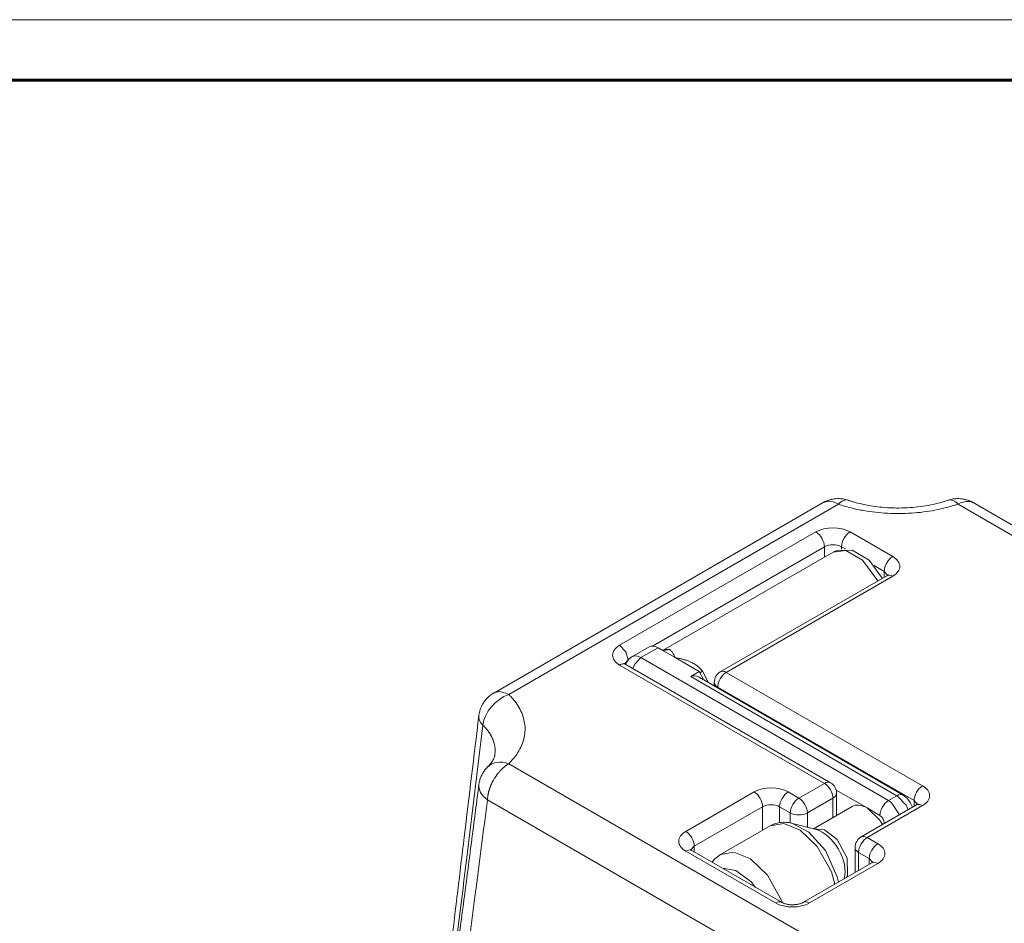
# Model space of a CAD drawing. Header units: millimetres. Extents: x 0 to 594, y 0 to 420.
# Tile 20 of 21: x 429 to 511, y 345 to 420. Entities that reach past the tile are written whole.
import ezdxf

# ---------------------------------------------------------------- set-up
doc = ezdxf.new("R2010")
doc.units = ezdxf.units.MM
doc.linetypes.add('K5LT_BASIC', pattern=[0])
doc.linetypes.add('K5LT_THIN', pattern=[0])
doc.layers.add('Системный слой (1)', color=251, linetype='Continuous', true_color=0x6c6c6c)

# ---------------------------------------------------------------- blocks, each defined once
blk = doc.blocks.new('U47')
at = {"layer": 'Системный слой (1)', "color": 7, "linetype": 'K5LT_THIN', "lineweight": 18, "true_color": 0xffffff}
for p, q in [((468.774, 364.259), (468.735, 364.238)), ((468.735, 364.238), (468.735, 364.238)), ((469.149, 364.354), (468.774, 364.259)), ((469.58, 364.294), (469.149, 364.354)), ((469.985, 364.114), (469.58, 364.294))]:
    blk.add_line(p, q, dxfattribs=at)
blk = doc.blocks.new('U50')
at = {"layer": 'Системный слой (1)', "color": 7, "linetype": 'K5LT_THIN', "lineweight": 18, "true_color": 0xffffff}
for p, q in [((507.209, 379.881), (507.402, 379.98)), ((507.402, 379.98), (507.851, 380.112)), ((507.851, 380.112), (508.255, 380.089)), ((508.255, 380.089), (508.459, 380.005)), ((508.459, 380.005), (508.459, 380.005))]:
    blk.add_line(p, q, dxfattribs=at)
blk = doc.blocks.new('U84')
at = {"layer": 'Системный слой (1)', "color": 7, "linetype": 'K5LT_THIN', "lineweight": 18, "true_color": 0xffffff}
for p, q in [((496.044, 380.005), (496.081, 380.025)), ((496.044, 380.005), (496.044, 380.005)), ((496.081, 380.025), (496.455, 380.121)), ((496.455, 380.121), (496.886, 380.061)), ((496.886, 380.061), (497.294, 379.881))]:
    blk.add_line(p, q, dxfattribs=at)
blk = doc.blocks.new('U89')
at = {"layer": 'Системный слой (1)', "color": 7, "linetype": 'K5LT_THIN', "lineweight": 18, "true_color": 0xffffff}
for p, q in [((480.187, 367.246), (479.964, 367.078)), ((479.786, 366.863), (479.663, 366.613)), ((479.964, 367.078), (479.786, 366.863))]:
    blk.add_line(p, q, dxfattribs=at)
blk = doc.blocks.new('U90')
at = {"layer": 'Системный слой (1)', "color": 7, "linetype": 'K5LT_THIN', "lineweight": 18, "true_color": 0xffffff}
for p, q in [((484.895, 366.52), (483.766, 367.172)), ((485.766, 366.017), (484.895, 366.52))]:
    blk.add_line(p, q, dxfattribs=at)
blk = doc.blocks.new('U91')
at = {"layer": 'Системный слой (1)', "color": 7, "linetype": 'K5LT_THIN', "lineweight": 18, "true_color": 0xffffff}
for p, q in [((485.892, 365.784), (485.766, 366.017)), ((486.019, 365.552), (485.892, 365.784)), ((486.146, 365.319), (486.019, 365.552))]:
    blk.add_line(p, q, dxfattribs=at)
blk = doc.blocks.new('U92')
at = {"layer": 'Системный слой (1)', "color": 7, "linetype": 'K5LT_THIN', "lineweight": 18, "true_color": 0xffffff}
for p, q in [((482.637, 367.824), (482.352, 367.988)), ((483.766, 367.172), (482.637, 367.824))]:
    blk.add_line(p, q, dxfattribs=at)
blk = doc.blocks.new('U93')
at = {"layer": 'Системный слой (1)', "color": 7, "linetype": 'K5LT_THIN', "lineweight": 18, "true_color": 0xffffff}
for p, q in [((499.676, 354.72), (500.711, 353.735)), ((500.711, 353.735), (500.956, 353.348))]:
    blk.add_line(p, q, dxfattribs=at)
blk = doc.blocks.new('U94')
at = {"layer": 'Системный слой (1)', "color": 7, "linetype": 'K5LT_THIN', "lineweight": 18, "true_color": 0xffffff}
for p, q in [((497.153, 376.053), (496.865, 375.918)), ((498.442, 376.082), (497.153, 376.053)), ((499.845, 375.243), (498.442, 376.082)), ((500.924, 373.742), (499.845, 375.243))]:
    blk.add_line(p, q, dxfattribs=at)
blk = doc.blocks.new('U95')
at = {"layer": 'Системный слой (1)', "color": 7, "linetype": 'K5LT_THIN', "lineweight": 18, "true_color": 0xffffff}
for p, q in [((502.651, 355.79), (502.99, 355.525)), ((502.99, 355.525), (503.256, 355.178)), ((503.256, 355.178), (503.433, 354.778))]:
    blk.add_line(p, q, dxfattribs=at)
blk = doc.blocks.new('U96')
at = {"layer": 'Системный слой (1)', "color": 7, "linetype": 'K5LT_THIN', "lineweight": 18, "true_color": 0xffffff}
for p, q in [((487.265, 350.683), (487.526, 350.86)), ((486.831, 350.227), (487.032, 350.471)), ((487.032, 350.471), (487.265, 350.683))]:
    blk.add_line(p, q, dxfattribs=at)
blk = doc.blocks.new('U120')
at = {"layer": 'Системный слой (1)', "color": 7, "linetype": 'K5LT_THIN', "lineweight": 18, "true_color": 0xffffff}
for p, q in [((479.17, 368.192), (479.67, 367.664)), ((479.67, 367.664), (479.876, 366.985))]:
    blk.add_line(p, q, dxfattribs=at)
blk = doc.blocks.new('U122')
at = {"layer": 'Системный слой (1)', "color": 7, "linetype": 'K5LT_THIN', "lineweight": 18, "true_color": 0xffffff}
for p, q in [((487.526, 350.86), (488.644, 351.051)), ((488.644, 351.051), (490, 350.499)), ((490, 350.499), (491.428, 349.15)), ((491.428, 349.15), (492.592, 347.05)), ((492.592, 347.05), (492.654, 346.869))]:
    blk.add_line(p, q, dxfattribs=at)
blk = doc.blocks.new('U123')
at = {"layer": 'Системный слой (1)', "color": 7, "linetype": 'K5LT_THIN', "lineweight": 18, "true_color": 0xffffff}
for p, q in [((493.496, 353.444), (494.858, 352.725)), ((494.858, 352.725), (496.23, 351.2)), ((496.23, 351.2), (497.198, 349.03)), ((497.198, 349.03), (497.292, 348.579))]:
    blk.add_line(p, q, dxfattribs=at)
blk = doc.blocks.new('U124')
at = {"layer": 'Системный слой (1)', "color": 7, "linetype": 'K5LT_THIN', "lineweight": 18, "true_color": 0xffffff}
for p, q in [((491.647, 353.24), (492.765, 353.43)), ((492.765, 353.43), (494.122, 352.878)), ((494.122, 352.878), (495.549, 351.53)), ((495.549, 351.53), (496.713, 349.429)), ((496.713, 349.429), (496.993, 348.406))]:
    blk.add_line(p, q, dxfattribs=at)
blk = doc.blocks.new('U125')
at = {"layer": 'Системный слой (1)', "color": 7, "linetype": 'K5LT_THIN', "lineweight": 18, "true_color": 0xffffff}
for p, q in [((502.151, 355.741), (502.901, 354.949)), ((502.901, 354.949), (503.078, 354.573))]:
    blk.add_line(p, q, dxfattribs=at)
blk = doc.blocks.new('U126')
at = {"layer": 'Системный слой (1)', "color": 7, "linetype": 'K5LT_THIN', "lineweight": 18, "true_color": 0xffffff}
for p, q in [((501.736, 355.116), (501.443, 355.332)), ((502.371, 354.165), (501.736, 355.116))]:
    blk.add_line(p, q, dxfattribs=at)
blk = doc.blocks.new('U127')
at = {"layer": 'Системный слой (1)', "color": 7, "linetype": 'K5LT_THIN', "lineweight": 18, "true_color": 0xffffff}
for p, q in [((495.237, 352.99), (496.144, 352.918)), ((496.144, 352.918), (497.185, 352.098)), ((497.185, 352.098), (498.01, 350.558)), ((498.01, 350.558), (498.04, 349.152)), ((498.04, 349.152), (497.957, 348.963))]:
    blk.add_line(p, q, dxfattribs=at)
blk = doc.blocks.new('U128')
at = {"layer": 'Системный слой (1)', "color": 7, "linetype": 'K5LT_THIN', "lineweight": 18, "true_color": 0xffffff}
for p, q in [((480.937, 367.172), (480.437, 366.644)), ((480.437, 366.644), (480.275, 366.259))]:
    blk.add_line(p, q, dxfattribs=at)
blk = doc.blocks.new('U129')
at = {"layer": 'Системный слой (1)', "color": 7, "linetype": 'K5LT_THIN', "lineweight": 18, "true_color": 0xffffff}
for p, q in [((482.941, 367.846), (482.787, 367.787)), ((483.104, 367.875), (482.941, 367.846)), ((483.265, 367.855), (483.104, 367.875))]:
    blk.add_line(p, q, dxfattribs=at)
blk = doc.blocks.new('U130')
at = {"layer": 'Системный слой (1)', "color": 7, "linetype": 'K5LT_THIN', "lineweight": 18, "true_color": 0xffffff}
for p, q in [((487.698, 349.726), (488.808, 349.548)), ((488.808, 349.548), (490.056, 348.606)), ((490.056, 348.606), (490.44, 348.143))]:
    blk.add_line(p, q, dxfattribs=at)
blk = doc.blocks.new('U131')
at = {"layer": 'Системный слой (1)', "color": 7, "linetype": 'K5LT_THIN', "lineweight": 18, "true_color": 0xffffff}
for p, q in [((497.902, 376.035), (496.865, 375.918)), ((499.297, 375.24), (497.902, 376.035)), ((500.56, 373.532), (499.297, 375.24))]:
    blk.add_line(p, q, dxfattribs=at)
blk = doc.blocks.new('U204')
at = {"color": 7, "linetype": 'K5LT_THIN', "lineweight": 18, "true_color": 0xffffff}
blk.add_line((0, 420), (594, 420), dxfattribs=at)
at = {"color": 143, "linetype": 'K5LT_BASIC', "lineweight": 60, "true_color": 0x33acca}
blk.add_line((20, 415), (589, 415), dxfattribs=at)

msp = doc.modelspace()

# ---------------------------------------------------------------- linework, layer by layer
at = {"layer": 'Системный слой (1)', "color": 7, "linetype": 'K5LT_THIN', "lineweight": 18, "true_color": 0xffffff}
for p, q in [((496.0439, 380.0049), (468.7351, 364.2381)), ((497.2938, 379.881), (469.9852, 364.1144)), ((534.518, 364.1144), (507.2094, 379.881)), ((535.7681, 364.2381), (508.4593, 380.0049)), ((495.433, 377.5819), (479.1695, 368.1922)), ((501.797, 375.5407), (498.2614, 377.5819)), ((496.1401, 376.3572), (481.8944, 368.1324)), ((496.1401, 375.4996), (496.1401, 376.3572)), ((497.5543, 376.1514), (497.5543, 376.3572)), ((497.8812, 376.1685), (497.5543, 376.3572)), ((496.865, 375.9181), (482.7811, 367.7868)), ((501.0899, 374.3159), (500.2578, 374.7963)), ((487.5084, 365.9964), (501.297, 373.9572)), ((488.0084, 365.9468), (501.797, 373.9077)), ((501.0899, 374.3159), (501.3687, 374.0042)), ((501.0899, 373.8376), (501.0899, 374.3159)), ((481.6015, 368.0624), (480.1873, 367.2459)), ((482.3515, 367.9881), (480.9373, 367.1716)), ((501.4434, 355.3324), (480.9373, 367.1716)), ((479.1695, 366.5592), (496.1401, 356.7613)), ((479.5978, 366.6557), (479.8482, 366.9504)), ((479.6695, 366.6087), (496.6401, 356.8108)), ((484.895, 366.5196), (484.8949, 366.5196)), ((485.0586, 365.6086), (485.7657, 366.0169)), ((502.1505, 355.7406), (485.0586, 365.6086)), ((502.6505, 355.7902), (485.7478, 365.549)), ((486.0284, 366.0467), (485.805, 365.9258)), ((486.5448, 365.0888), (486.0284, 366.0467)), ((504.2718, 356.5571), (488.0084, 365.9468)), ((487.0084, 364.8212), (487.0084, 365.1303)), ((487.3013, 364.652), (487.3013, 364.7221)), ((503.5647, 355.3324), (487.3013, 364.7221)), ((468.8251, 359.0972), (468.8251, 359.0971)), ((469.9852, 358.3896), (497.2938, 342.623)), ((496.1401, 356.7613), (494.0188, 355.5365)), ((490.3065, 356.0468), (484.6496, 352.7808)), ((494.0188, 355.5365), (493.1349, 356.0468)), ((499.6756, 354.72), (497.106, 356.2036)), ((497.1401, 354.1016), (497.1401, 355.9448)), ((502.1505, 355.7406), (501.4434, 355.3324)), ((468.2185, 355.3996), (495.5271, 339.633)), ((496.8472, 355.5365), (494.7259, 354.3118)), ((496.8472, 353.9325), (496.8472, 355.5365)), ((499.1756, 352.32), (503.7718, 354.9737)), ((499.6756, 352.2705), (504.2718, 354.9241)), ((503.5647, 354.8541), (503.5647, 355.3324)), ((503.5647, 355.3324), (503.8436, 355.0206)), ((491.0136, 354.8221), (485.3567, 351.5561)), ((491.0136, 352.8739), (491.0136, 354.8221)), ((492.4278, 353.5109), (492.4278, 354.8221)), ((493.3117, 354.3118), (492.4278, 354.8221)), ((493.3117, 353.4861), (493.3117, 354.3118)), ((494.7259, 353.1231), (494.7259, 354.3118)), ((495.2213, 352.9938), (498.4256, 354.8438)), ((500.7363, 354.1076), (499.6756, 354.72)), ((495.4566, 352.9324), (493.496, 353.4441)), ((501.0899, 353.4252), (501.0899, 353.4953)), ((501.1531, 353.4617), (501.0899, 353.4953)), ((487.5261, 350.8604), (491.6474, 353.2398)), ((495.4566, 352.9324), (495.4565, 352.9324)), ((500.5595, 351.7602), (499.6756, 352.2705)), ((484.6496, 351.1478), (492.0742, 346.8612)), ((485.0779, 351.2443), (485.3567, 351.5561)), ((485.1496, 351.1974), (492.5742, 346.9108)), ((485.3567, 351.0778), (485.3567, 351.5561)), ((498.6756, 349.3778), (498.6756, 351.454)), ((499.8524, 350.5355), (498.9685, 351.0458)), ((498.9685, 349.5469), (498.9685, 351.0458)), ((494.4027, 346.9108), (500.0595, 350.1767)), ((494.9027, 346.8612), (500.5595, 350.1272)), ((499.8524, 350.0572), (499.8524, 350.5355)), ((499.8524, 350.5355), (500.1312, 350.2237)), ((497.7857, 348.8981), (497.7746, 348.8575)), ((497.7857, 348.8981), (497.7857, 348.8981))]:
    msp.add_line(p, q, dxfattribs=at)
for centre, start, end in [((488.0084, 365.1303), 120, 180), ((496.1401, 355.9448), 0, 60), ((499.6756, 351.454), 120, 180)]:
    msp.add_arc(centre, 1, start, end, dxfattribs=at)
for centre, major_axis, ratio, start_param, end_param in [((497.2938, 377.8397), (0.8028, 2.3676), 0.4135115, 6.2813404, 6.9700335), ((507.2094, 377.8397), (-0.8028, 2.3676), 0.4135115, 5.5963371, 6.2850303), ((496.8472, 376.7654), (-2, 0), 0.5773503, 3.9269908, 5.4977871), ((495.433, 376.7654), (-0.5, 0.866), 0.5773503, 3.9269908, 5.4977871), ((498.2614, 376.7654), (0.5, 0.866), 0.5773503, 0.7853982, 2.3561945), ((496.8472, 375.9489), (-1, 0), 0.5773503, 3.9269908, 5.4977871), ((501.797, 374.7242), (0.5, 0.866), 0.5773503, 0.7853982, 2.3561945), ((500.3827, 374.7242), (2, 0), 0.5773503, 5.4977871, 7.0685835), ((501.797, 373.0912), (-0.5, 0.866), 0.5773503, 5.4977871, 6.2831853), ((480.5838, 367.3757), (-2, 0), 0.5773503, 5.4977871, 7.0685835), ((482.3515, 366.7633), (-0.75, 1.299), 0.5773503, 5.4977871, 6.2831853), ((480.9373, 365.9468), (-0.75, 1.299), 0.5773503, 5.4977871, 6.2831853), ((482.9506, 368.7676), (-0.258, -0.9661), 0.9003558, 0.0024369, 0.6420692), ((479.1695, 365.7427), (0.5, 0.866), 0.5773503, 0, 0.7853982), ((485.7044, 364.4193), (-0.628, 1.1991), 0.6028848, 5.5225976, 6.3079957), ((488.0084, 365.1303), (0.5, 0.866), 0.5773503, 0.7853982, 2.3561945), ((488.0084, 365.1303), (-0.5, 0.866), 0.5773503, 5.4977871, 6.2831853), ((488.0084, 365.1303), (-1, 0), 0.5773503, 0, 0.7853982), ((469.9852, 362.0731), (-1.7525, -1.7829), 0.7040418, 4.0908579, 5.547538), ((469.9852, 362.0731), (-2.4821, 0.299), 0.530895, 6.2810329, 6.8804211), ((469.9852, 356.3483), (-1.7525, 1.7829), 0.7040418, 5.33392, 6.2741942), ((469.9852, 356.3483), (2.4792, -0.3217), 0.6162728, 3.1482892, 4.0022195), ((496.1401, 355.9448), (0.5, 0.866), 0.5773503, 0, 0.7853982), ((496.1401, 355.9448), (-0.5, 0.866), 0.5773503, 3.9269908, 5.4977871), ((504.2718, 355.7406), (0.5, 0.866), 0.5773503, 0.7853982, 2.3561945), ((502.8576, 355.7406), (2, 0), 0.5773503, 5.4977871, 7.0685835), ((491.7207, 355.2303), (-2, 0), 0.5773503, 3.9269908, 5.4977871), ((490.3065, 355.2303), (-0.5, 0.866), 0.5773503, 3.9269908, 5.4977871), ((493.1349, 355.2303), (0.5, 0.866), 0.5773503, 0.7853982, 2.3561945), ((496.1401, 355.9448), (1, 0), 0.5773503, 5.4977871, 6.2831853), ((502.1505, 354.9241), (0.5, 0.866), 0.5773503, 0, 0.7853982), ((491.7207, 354.4138), (-1, 0), 0.5773503, 3.9269908, 5.4977871), ((494.0188, 354.72), (0.5, 0.866), 0.5773503, 0.7853982, 2.3561945), ((494.0188, 354.72), (0.5, -0.866), 0.5773503, 0.7853982, 2.3561945), ((499.6756, 352.6788), (1.25, -2.1651), 0.5773503, 2.3561945, 3.1415927), ((501.4434, 354.5159), (-0.5, -0.866), 0.5773503, 3.9269908, 5.4977871), ((504.2718, 354.1076), (-0.5, 0.866), 0.5773503, 5.4977871, 6.2831853), ((494.0188, 354.72), (1, 0), 0.5773503, 3.9269908, 5.4977871), ((500.7363, 353.6994), (0.25, -0.433), 0.5773503, 0.7853982, 2.3561945), ((486.0638, 351.9643), (-2, 0), 0.5773503, 5.4977871, 7.0685835), ((484.6496, 351.9643), (-0.5, 0.866), 0.5773503, 3.9269908, 5.4977871), ((495.9575, 350.5321), (1.3404, -2.3217), 0.5773503, 0.5179747, 2.623618), ((499.6756, 351.454), (-0.5, -0.866), 0.5773503, 3.9269908, 5.4977871), ((499.6756, 351.454), (-0.5, 0.866), 0.5773503, 5.4977871, 6.2831853), ((500.5595, 350.9437), (0.5, 0.866), 0.5773503, 0.7853982, 2.3561945), ((499.1453, 350.9437), (2, 0), 0.5773503, 5.4977871, 7.0685835), ((484.6496, 350.3313), (0.5, 0.866), 0.5773503, 0, 0.7853982), ((499.6756, 351.454), (-1, 0), 0.5773503, 0, 0.7853982), ((500.5595, 349.3107), (-0.5, 0.866), 0.5773503, 5.4977871, 6.2831853), ((492.0742, 346.0447), (0.5, 0.866), 0.5773503, 0, 0.7853982), ((493.4885, 347.6777), (2, 0), 0.5773503, 3.9269908, 5.4977871), ((494.9027, 346.0447), (-0.5, 0.866), 0.5773503, 5.4977871, 6.2831853)]:
    msp.add_ellipse(centre, major_axis=major_axis, ratio=ratio, start_param=start_param, end_param=end_param, dxfattribs=at)
for points, knots in [([(496.0439, 380.0049), (496.0618, 380.0152), (496.0799, 380.0253), (496.1162, 380.0451), (496.1345, 380.0548), (496.1713, 380.0737), (496.1899, 380.0829), (496.2425, 380.1083), (496.2768, 380.1238), (496.3763, 380.1664), (496.4418, 380.1912), (496.605, 380.2451), (496.7019, 380.2708), (496.8951, 380.3096), (496.9927, 380.3234), (497.178, 380.3387), (497.2674, 380.3413), (497.4411, 380.3368), (497.5231, 380.3305), (497.6586, 380.3136), (497.7138, 380.3049), (497.837, 380.281), (497.9016, 380.2657), (498.0099, 380.2354), (498.0544, 380.2217), (498.0966, 380.2073)], [0.303674, 0.303674, 0.303674, 0.303674, 0.7624541, 0.7624541, 1.2212342, 1.2212342, 1.6800143, 1.6800143, 2.5151634, 2.5151634, 4.075637, 4.075637, 6.3093354, 6.3093354, 8.4455979, 8.4455979, 10.449939, 10.449939, 12.2591777, 12.2591777, 13.5007704, 13.5007704, 14.9917568, 14.9917568, 16, 16, 16, 16]), ([(498.0966, 380.2073), (498.0972, 380.2071), (498.0978, 380.2069), (498.0991, 380.2065), (498.0999, 380.2062), (498.1021, 380.2055), (498.1036, 380.205), (498.1079, 380.2035), (498.1108, 380.2025), (498.1194, 380.1996), (498.1251, 380.1977), (498.1421, 380.192), (498.1535, 380.1882), (498.1874, 380.177), (498.21, 380.1696), (498.2776, 380.1477), (498.3228, 380.1334), (498.4584, 380.0915), (498.5497, 380.0645), (498.8249, 379.9871), (499.0122, 379.9395), (499.4445, 379.8406), (499.6919, 379.7917), (500.2007, 379.7068), (500.4625, 379.6709), (501.0034, 379.6128), (501.2828, 379.5911), (501.8129, 379.5658), (502.0631, 379.5604), (502.6248, 379.5628), (502.9361, 379.5742), (503.5218, 379.6147), (503.7966, 379.6419), (504.3735, 379.7164), (504.6746, 379.7658), (505.2244, 379.8759), (505.4749, 379.9343), (505.955, 380.0626), (506.1848, 380.1321), (506.4066, 380.2073)], [0, 0, 0, 0, 0.0047619, 0.0047619, 0.0110711, 0.0110711, 0.0231738, 0.0231738, 0.0468634, 0.0468634, 0.0937268, 0.0937268, 0.1869379, 0.1869379, 0.371296, 0.371296, 0.7358839, 0.7358839, 1.4568036, 1.4568036, 2.8821303, 2.8821303, 4.6823584, 4.6823584, 6.5214596, 6.5214596, 8.4395178, 8.4395178, 10.1403337, 10.1403337, 12.2580538, 12.2580538, 14.1575963, 14.1575963, 16.3026058, 16.3026058, 18.1743927, 18.1743927, 20, 20, 20, 20]), ([(508.4592, 380.0049), (508.4413, 380.0153), (508.4233, 380.0254), (508.387, 380.0451), (508.3688, 380.0548), (508.3321, 380.0736), (508.3136, 380.0828), (508.2611, 380.1081), (508.2269, 380.1236), (508.1277, 380.166), (508.0624, 380.1908), (507.8994, 380.2448), (507.8025, 380.2705), (507.6093, 380.3094), (507.5117, 380.3233), (507.3263, 380.3386), (507.2369, 380.3413), (507.0631, 380.3368), (506.9811, 380.3306), (506.8452, 380.3137), (506.7897, 380.3049), (506.6662, 380.281), (506.6016, 380.2657), (506.4933, 380.2354), (506.4489, 380.2217), (506.4066, 380.2073)], [0.3048693, 0.3048693, 0.3048693, 0.3048693, 0.7624541, 0.7624541, 1.2200388, 1.2200388, 1.6776236, 1.6776236, 2.5103822, 2.5103822, 4.0660746, 4.0660746, 6.3004166, 6.3004166, 8.4373664, 8.4373664, 10.442143, 10.442143, 12.2523994, 12.2523994, 13.5007704, 13.5007704, 14.9917568, 14.9917568, 16, 16, 16, 16]), ([(497.2938, 379.881), (497.6407, 379.7634), (498.3282, 379.562), (499.36, 379.3436), (500.3624, 379.1988), (501.3517, 379.1165), (502.357, 379.093), (503.3578, 379.1288), (504.3423, 379.223), (505.3101, 379.3751), (506.2726, 379.5894), (506.8973, 379.7751), (507.2094, 379.881)], [0, 0, 0, 0, 1.508659, 2.8863732, 4.1153752, 5.3797473, 6.6302457, 7.8846889, 9.1360634, 10.3684693, 11.6423722, 13, 13, 13, 13]), ([(501.418, 374.0488), (501.4177, 374.0483), (501.4173, 374.0477), (501.4128, 374.0426), (501.4086, 374.0382), (501.3971, 374.0273), (501.3894, 374.0205), (501.37, 374.005), (501.3583, 373.9963), (501.3383, 373.9827), (501.3316, 373.9783), (501.3161, 373.9685), (501.3071, 373.9631), (501.2974, 373.9575), (501.2972, 373.9573), (501.297, 373.9572)], [0, 0, 0, 0, 1.4, 1.4, 2.7840421, 2.7840421, 4.1840421, 4.1840421, 5.5840421, 5.5840421, 6.2277727, 6.2277727, 6.9828869, 6.9828869, 7, 7, 7, 7]), ([(482.6365, 367.8235), (482.6376, 367.8229), (482.64, 367.8216), (482.6449, 367.819), (482.6479, 367.8176), (482.6521, 367.8157), (482.6531, 367.8153), (482.6548, 367.8145), (482.6557, 367.8141), (482.6572, 367.8135), (482.6579, 367.8132), (482.6593, 367.8126), (482.6599, 367.8124), (482.6611, 367.8119), (482.6617, 367.8116), (482.6629, 367.8112), (482.6634, 367.811), (482.6649, 367.8104), (482.6659, 367.81), (482.669, 367.8089), (482.6711, 367.8081), (482.6793, 367.8053), (482.6853, 367.8035), (482.6926, 367.8015)], [0, 0, 0, 0, 2.8, 2.8, 5.6, 5.6, 6.3322994, 6.3322994, 6.9594233, 6.9594233, 7.473305, 7.473305, 7.8943931, 7.8943931, 8.3154811, 8.3154811, 8.6431913, 8.6431913, 9.2986117, 9.2986117, 10.5627121, 10.5627121, 14, 14, 14, 14]), ([(482.7991, 367.7866), (482.795, 367.7865), (482.7919, 367.7865), (482.7856, 367.7866), (482.7834, 367.7867), (482.778, 367.787), (482.7747, 367.7872), (482.7652, 367.7879), (482.7579, 367.7887), (482.742, 367.7909), (482.7332, 367.7923), (482.7141, 367.7962), (482.7033, 367.7987), (482.6926, 367.8015)], [0, 0, 0, 0, 0.6, 0.6, 0.8569853, 0.8569853, 1.2, 1.2, 1.8, 1.8, 2.4, 2.4, 3, 3, 3, 3]), ([(483.7657, 367.1716), (483.7321, 367.2358), (483.6888, 367.3524), (483.6122, 367.4937), (483.546, 367.6025), (483.4837, 367.6862), (483.4218, 367.7534), (483.3625, 367.8028), (483.3097, 367.8352), (483.2781, 367.8496), (483.2649, 367.8548)], [0, 0, 0, 0, 2.1107963, 3.9328279, 5.4611129, 6.853494, 8.1099713, 9.3779497, 10.3412926, 11, 11, 11, 11]), ([(486.0284, 366.0467), (485.9953, 366.0967), (485.9277, 366.1858), (485.8193, 366.3027), (485.7099, 366.4032), (485.592, 366.4976), (485.4617, 366.5888), (485.3129, 366.6797), (485.1456, 366.7686), (484.9569, 366.855), (484.7452, 366.9376), (484.5096, 367.0145), (484.2594, 367.0805), (484.0097, 367.1348), (483.8437, 367.1579), (483.7657, 367.1716)], [0, 0, 0, 0, 1.022417, 1.9386425, 2.8320016, 3.7010912, 4.6913251, 5.7524013, 6.9231517, 8.2063085, 9.6165086, 11.1687285, 12.8489104, 14.4768027, 16, 16, 16, 16]), ([(479.6695, 366.6087), (479.6687, 366.6092), (479.6678, 366.6097), (479.6655, 366.6111), (479.6641, 366.6119), (479.6626, 366.6128), (479.6625, 366.6128), (479.6598, 366.6145), (479.6571, 366.6161), (479.6496, 366.6206), (479.6449, 366.6235), (479.6323, 366.6315), (479.6248, 366.6365), (479.6124, 366.645), (479.6073, 366.6487), (479.5935, 366.6588), (479.5856, 366.6651), (479.5724, 366.6761), (479.5671, 366.681), (479.5571, 366.6905), (479.5531, 366.6949), (479.549, 366.6996), (479.5487, 366.6999), (479.5485, 366.7003)], [0, 0, 0, 0, 0.0774173, 0.0774173, 0.2101166, 0.2101166, 0.2128975, 0.2128975, 0.4645036, 0.4645036, 0.9290071, 0.9290071, 1.76124, 1.76124, 2.407564, 2.407564, 3.6370866, 3.6370866, 4.8470192, 4.8470192, 6.4470192, 6.4470192, 8, 8, 8, 8]), ([(468.735, 364.2381), (468.7115, 364.2245), (468.6883, 364.2106), (468.6081, 364.1607), (468.5518, 364.1225), (468.4088, 364.0166), (468.3246, 363.9453), (468.1677, 363.793), (468.096, 363.7139), (467.9665, 363.5514), (467.9066, 363.4659), (467.8032, 363.2971), (467.7588, 363.2143), (467.6814, 363.0478), (467.6486, 362.9663), (467.603, 362.8333), (467.5869, 362.7812), (467.5533, 362.6572), (467.5375, 362.5871), (467.5172, 362.474), (467.5108, 362.4321), (467.5046, 362.384), (467.5039, 362.3781), (467.5032, 362.3721)], [0.2237354, 0.2237354, 0.2237354, 0.2237354, 0.6712063, 0.6712063, 1.7898835, 1.7898835, 3.6219089, 3.6219089, 5.3804593, 5.3804593, 7.0775015, 7.0775015, 8.6559385, 8.6559385, 10.0950178, 10.0950178, 10.998075, 10.998075, 12.1984509, 12.1984509, 12.900622, 12.900622, 13, 13, 13, 13]), ([(469.9852, 358.3896), (470.1889, 358.5898), (470.5377, 358.9868), (470.9161, 359.5825), (471.1668, 360.1613), (471.3094, 360.7324), (471.3501, 361.3128), (471.288, 361.8907), (471.1248, 362.4592), (470.8615, 363.0177), (470.5373, 363.5031), (470.2285, 363.867), (470.0512, 364.0495), (469.9852, 364.1144)], [0, 0, 0, 0, 1.6246746, 3.1083521, 4.4318881, 5.793526, 7.1402074, 8.4913045, 9.839044, 11.1666225, 12.5362229, 13.4735108, 14, 14, 14, 14]), ([(462.1306, 317.9094), (462.1333, 317.9316), (462.136, 317.9539), (462.1441, 318.0212), (462.1496, 318.0663), (462.166, 318.2009), (462.1769, 318.2903), (462.2093, 318.5571), (462.2308, 318.7345), (462.2951, 319.2635), (462.3378, 319.6152), (462.4652, 320.6639), (462.5498, 321.361), (462.8022, 323.4409), (462.9698, 324.8237), (463.4722, 328.9709), (463.8067, 331.7352), (464.4997, 337.4682), (464.8583, 340.4371), (465.5749, 346.3745), (465.9329, 349.3431), (466.6951, 355.6652), (467.0992, 359.0186), (467.5032, 362.3721)], [0.0397401, 0.0397401, 0.0397401, 0.0397401, 0.0771662, 0.0771662, 0.1531166, 0.1531166, 0.3037207, 0.3037207, 0.6023354, 0.6023354, 1.1943777, 1.1943777, 2.3680882, 2.3680882, 4.6964363, 4.6964363, 9.3514571, 9.3514571, 14.351453, 14.351453, 19.351449, 19.351449, 24.9999797, 24.9999797, 24.9999797, 24.9999797]), ([(462.3496, 317.1704), (462.872, 321.2941), (463.8436, 329.0523), (465.2245, 340.2092), (466.5366, 350.8855), (467.3979, 357.9289), (467.8436, 361.5793)], [0, 0, 0, 0, 1.9546326, 3.6728678, 5.2758578, 7, 7, 7, 7]), ([(468.8251, 359.0972), (468.8473, 359.2491), (468.8625, 359.5408), (468.8095, 359.9546), (468.6977, 360.336), (468.5361, 360.6916), (468.3305, 361.0225), (468.0985, 361.3173), (467.929, 361.4962), (467.8436, 361.5793)], [0, 0, 0, 0, 1.7600803, 3.3673246, 4.7959006, 6.238389, 7.6294012, 8.8747235, 10, 10, 10, 10]), ([(468.2327, 358.1312), (468.2476, 358.1459), (468.2622, 358.1605), (468.2893, 358.188), (468.3017, 358.2009), (468.3189, 358.2191), (468.3239, 358.2244), (468.331, 358.2318), (468.333, 358.234), (468.3371, 358.2384), (468.3391, 358.2406), (468.3428, 358.2445), (468.3444, 358.2463), (468.3491, 358.2514), (468.3521, 358.2547), (468.3611, 358.2645), (468.367, 358.271), (468.3843, 358.2902), (468.3955, 358.3029), (468.4283, 358.3406), (468.4491, 358.3654), (468.5082, 358.4384), (468.5435, 358.4854), (468.6107, 358.5818), (468.6415, 358.6307), (468.6935, 358.7213), (468.7151, 358.7631), (468.7509, 358.8406), (468.7654, 358.8764), (468.7891, 358.9427), (468.7984, 358.9735), (468.8144, 359.0355), (468.8187, 359.0655), (468.8251, 359.0971), (468.8251, 359.0972), (468.8251, 359.0972)], [0, 0, 0, 0, 0.7214884, 0.7214884, 1.3632205, 1.3632205, 1.6289162, 1.6289162, 1.738922, 1.738922, 1.8489278, 1.8489278, 1.9379788, 1.9379788, 2.1056038, 2.1056038, 2.4356153, 2.4356153, 3.0851615, 3.0851615, 4.3842539, 4.3842539, 6.9614854, 6.9614854, 9.8775403, 9.8775403, 12.6684674, 12.6684674, 15.3641763, 15.3641763, 17.970981, 17.970981, 20.9979821, 20.9979821, 21, 21, 21, 21]), ([(468.2185, 355.3996), (468.2189, 355.4136), (468.22, 355.4417), (468.2223, 355.4844), (468.2255, 355.5276), (468.2305, 355.586), (468.2362, 355.6365), (468.242, 355.6812), (468.2463, 355.711), (468.2519, 355.7499), (468.2595, 355.7952), (468.2677, 355.8408), (468.2768, 355.8867), (468.2865, 355.933), (468.297, 355.9795), (468.3082, 356.0263), (468.3202, 356.0733), (468.333, 356.1206), (468.3462, 356.168), (468.3606, 356.2151), (468.3751, 356.262), (468.3874, 356.2987), (468.3973, 356.3296), (468.408, 356.3596), (468.4218, 356.3987), (468.4379, 356.4423), (468.4542, 356.4851), (468.4707, 356.5269), (468.4872, 356.5678), (468.504, 356.6073), (468.5205, 356.6461), (468.5374, 356.6837), (468.5542, 356.7208), (468.5712, 356.7571), (468.5884, 356.7931), (468.6061, 356.8293), (468.6246, 356.8661), (468.6443, 356.9045), (468.6653, 356.9444), (468.6888, 356.9878), (468.746, 357.0906), (468.8353, 357.2387), (468.9303, 357.3786), (468.9893, 357.46), (469.0118, 357.4903), (469.0374, 357.5243), (469.0621, 357.5564), (469.0908, 357.5927), (469.1152, 357.6231), (469.1399, 357.6531), (469.1647, 357.6828), (469.1898, 357.712), (469.2149, 357.741), (469.2404, 357.7696), (469.266, 357.7979), (469.2918, 357.8258), (469.3179, 357.8532), (469.344, 357.8804), (469.3703, 357.9072), (469.3969, 357.9337), (469.4879, 358.0224), (469.5916, 358.1137), (469.6976, 358.1965), (469.7375, 358.2266), (469.7679, 358.2487), (469.7984, 358.2704), (469.8292, 358.2916), (469.8601, 358.3124), (469.8912, 358.3325), (469.9329, 358.3588), (469.9643, 358.3775), (469.9852, 358.3896)], [0, 0, 0, 0, 0.9464359, 1.8980543, 2.8539756, 3.8141366, 5.7373901, 6.1388449, 6.6988617, 7.660394, 8.6217334, 9.5848045, 10.5497428, 11.5181492, 12.4881582, 13.4608927, 14.435227, 15.4124809, 16.391018, 17.3639646, 18.3297049, 19.2796722, 19.6316836, 20.2212521, 21.1378763, 22.0379155, 22.9127508, 23.779069, 24.6182738, 25.4392303, 26.233103, 27.0179851, 27.7850599, 28.5434005, 29.29304, 30.0427157, 30.8184129, 31.6202612, 32.4749778, 33.3563267, 34.4009683, 39.0945984, 43.0756262, 43.9558946, 44.8094175, 45.2233019, 46.3837786, 47.131501, 47.8791167, 48.6262131, 49.3729062, 50.1191931, 50.8653884, 51.6114929, 52.3576988, 53.1039947, 53.8502609, 54.5971548, 55.3448865, 56.094882, 56.8461984, 63.0036363, 64.6001332, 65.4088427, 66.2191821, 67.0348152, 67.8539605, 68.6785113, 69.5048726, 70.3349011, 72, 72, 72, 72]), ([(468.2327, 358.1312), (468.1594, 358.0592), (468.0905, 357.9825), (467.9619, 357.8205), (467.9025, 357.7351), (467.7943, 357.557), (467.7457, 357.4643), (467.6605, 357.2739), (467.624, 357.1762), (467.5637, 356.9781), (467.5398, 356.8778), (467.5162, 356.7422), (467.511, 356.7078), (467.5063, 356.6723), (467.5061, 356.6712), (467.506, 356.6701)], [0, 0, 0, 0, 2.9694657, 2.9694657, 5.9703233, 5.9703233, 8.9859513, 8.9859513, 11.992448, 11.992448, 14.9648053, 14.9648053, 15.9674031, 15.9674031, 16, 16, 16, 16]), ([(462.1296, 315.3887), (462.1309, 315.3992), (462.1323, 315.4096), (462.1366, 315.4421), (462.1395, 315.4641), (462.1481, 315.5298), (462.1538, 315.5735), (462.1709, 315.7039), (462.1823, 315.7906), (462.2162, 316.0492), (462.2387, 316.2211), (462.306, 316.7342), (462.3507, 317.0753), (462.484, 318.093), (462.5726, 318.7696), (462.8381, 320.7989), (463.0149, 322.1517), (463.5436, 326.1997), (463.8951, 328.8953), (464.6051, 334.3454), (464.9636, 337.1001), (465.6801, 342.6097), (466.0381, 345.3648), (466.7662, 350.9698), (467.1362, 353.82), (467.506, 356.6701)], [0.021484, 0.021484, 0.021484, 0.021484, 0.0404798, 0.0404798, 0.0804796, 0.0804796, 0.1598394, 0.1598394, 0.3172791, 0.3172791, 0.6295988, 0.6295988, 1.2491189, 1.2491189, 2.4779203, 2.4779203, 4.9343566, 4.9343566, 9.8279185, 9.8279185, 14.8278985, 14.8278985, 19.8278785, 19.8278785, 24.9999, 24.9999, 24.9999, 24.9999]), ([(462.8784, 314.3948), (463.4674, 318.8868), (464.633, 327.8121), (466.4117, 341.4813), (467.6031, 350.6573), (468.2185, 355.3996)], [0, 0, 0, 0, 1.9729516, 3.9188548, 6, 6, 6, 6]), ([(503.8929, 355.0652), (503.8926, 355.0648), (503.8921, 355.0642), (503.8876, 355.0591), (503.8835, 355.0547), (503.872, 355.0437), (503.8643, 355.0369), (503.8449, 355.0214), (503.8332, 355.0127), (503.8132, 354.9992), (503.8065, 354.9948), (503.7909, 354.985), (503.782, 354.9795), (503.7723, 354.9739), (503.772, 354.9738), (503.7718, 354.9737)], [0, 0, 0, 0, 1.4, 1.4, 2.7840421, 2.7840421, 4.1840421, 4.1840421, 5.5840421, 5.5840421, 6.2277727, 6.2277727, 6.9828869, 6.9828869, 7, 7, 7, 7]), ([(491.6474, 353.2398), (491.7171, 353.2801), (491.789, 353.3164), (491.9369, 353.3811), (492.0128, 353.4094), (492.1685, 353.4579), (492.2483, 353.478), (492.4116, 353.5099), (492.4952, 353.5216), (492.6663, 353.5363), (492.7538, 353.539), (492.9325, 353.5355), (493.0238, 353.5288), (493.2103, 353.5057), (493.3054, 353.4889), (493.4321, 353.4602), (493.4641, 353.4524), (493.496, 353.4441)], [0, 0, 0, 0, 1.7875443, 1.7875443, 3.584633, 3.584633, 5.4071488, 5.4071488, 7.2733357, 7.2733357, 9.2005123, 9.2005123, 11.2025837, 11.2025837, 13.2934196, 13.2934196, 14, 14, 14, 14]), ([(485.1496, 351.1974), (485.1488, 351.1979), (485.1479, 351.1984), (485.1455, 351.1997), (485.1441, 351.2006), (485.1399, 351.2031), (485.1372, 351.2047), (485.1297, 351.2092), (485.125, 351.2121), (485.1124, 351.2201), (485.1049, 351.2251), (485.0924, 351.2337), (485.0873, 351.2373), (485.0736, 351.2475), (485.0657, 351.2537), (485.0525, 351.2648), (485.0471, 351.2696), (485.0372, 351.2791), (485.0332, 351.2835), (485.0291, 351.2882), (485.0288, 351.2886), (485.0286, 351.2889)], [0, 0, 0, 0, 0.0774173, 0.0774173, 0.2128975, 0.2128975, 0.4645036, 0.4645036, 0.9290071, 0.9290071, 1.76124, 1.76124, 2.407564, 2.407564, 3.6370866, 3.6370866, 4.8470192, 4.8470192, 6.4470192, 6.4470192, 8, 8, 8, 8]), ([(500.1806, 350.2683), (500.1802, 350.2678), (500.1798, 350.2673), (500.1753, 350.2622), (500.1712, 350.2577), (500.1597, 350.2468), (500.152, 350.24), (500.1326, 350.2245), (500.1209, 350.2158), (500.1009, 350.2022), (500.0942, 350.1978), (500.0786, 350.188), (500.0697, 350.1826), (500.06, 350.177), (500.0597, 350.1769), (500.0595, 350.1767)], [0, 0, 0, 0, 1.4, 1.4, 2.7840421, 2.7840421, 4.1840421, 4.1840421, 5.5840421, 5.5840421, 6.2277727, 6.2277727, 6.9828869, 6.9828869, 7, 7, 7, 7]), ([(494.4027, 346.9108), (494.4018, 346.9103), (494.4009, 346.9098), (494.3985, 346.9084), (494.397, 346.9075), (494.3925, 346.905), (494.3896, 346.9033), (494.3811, 346.8987), (494.3754, 346.8956), (494.3591, 346.887), (494.3481, 346.8815), (494.3159, 346.8659), (494.2936, 346.8559), (494.2435, 346.8353), (494.2155, 346.8247), (494.1472, 346.8013), (494.1058, 346.7887), (494.0187, 346.7659), (493.9732, 346.7556), (493.9, 346.7417), (493.8733, 346.7372), (493.7934, 346.725), (493.739, 346.7188), (493.6457, 346.7113), (493.607, 346.7091), (493.5095, 346.7059), (493.4506, 346.7061), (493.3337, 346.7107), (493.2757, 346.7151), (493.1636, 346.7276), (493.1095, 346.7357), (493.016, 346.7531), (492.976, 346.7618), (492.8914, 346.7829), (492.8474, 346.7957), (492.7912, 346.8144), (492.7766, 346.8195), (492.7253, 346.8382), (492.6907, 346.8525), (492.6275, 346.8816), (492.5993, 346.8963), (492.5742, 346.9108)], [0, 0, 0, 0, 0.0393262, 0.0393262, 0.1081471, 0.1081471, 0.2359573, 0.2359573, 0.4719146, 0.4719146, 0.8946571, 0.8946571, 1.6614245, 1.6614245, 2.5070649, 2.5070649, 3.6221311, 3.6221311, 4.7371972, 4.7371972, 5.3595046, 5.3595046, 6.5762423, 6.5762423, 7.4225035, 7.4225035, 8.7005057, 8.7005057, 9.9754488, 9.9754488, 11.2132109, 11.2132109, 12.1870116, 12.1870116, 13.3500581, 13.3500581, 13.7716378, 13.7716378, 14.8750585, 14.8750585, 16, 16, 16, 16])]:
    msp.add_open_spline(points, degree=3, knots=knots, dxfattribs=at)

# ---------------------------------------------------------------- block references
msp.add_blockref('U204', (0, 0))
at = {"layer": 'Системный слой (1)'}
for name in ['U84', 'U50', 'U94', 'U131', 'U120', 'U92', 'U89', 'U128', 'U129', 'U90', 'U91', 'U47', 'U125', 'U95', 'U126', 'U93', 'U124', 'U123', 'U127', 'U96', 'U122', 'U130']:
    msp.add_blockref(name, (0, 0), dxfattribs=at)

doc.saveas('drawing.dxf')
